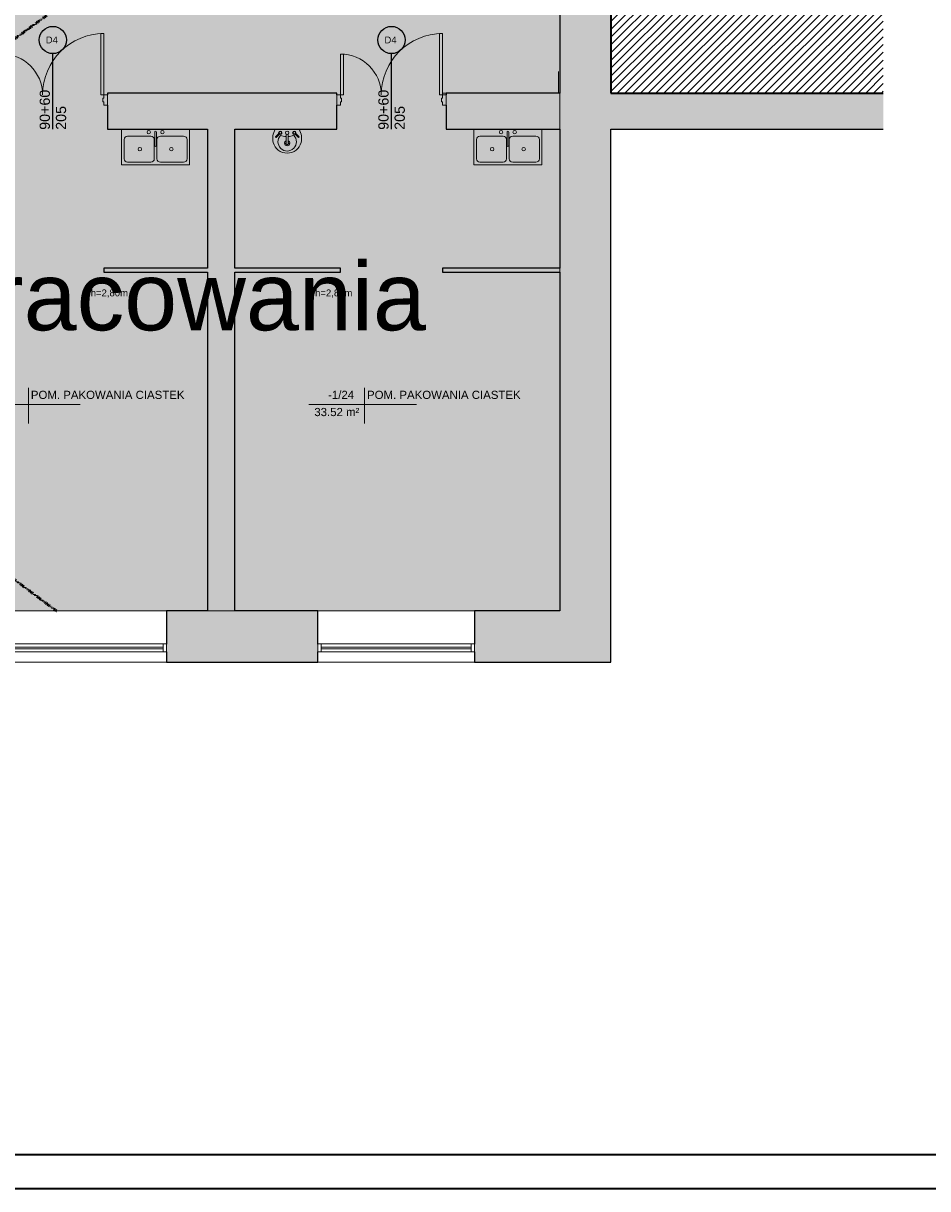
# Model space of a CAD drawing. Header units: centimetres. Extents: x 14504 to 44111, y -18976 to -7683.
# Tile 9 of 141: x 17058 to 18386, y -18976 to -17266. Entities that reach past the tile are written whole.
import ezdxf

# ---------------------------------------------------------------- set-up
doc = ezdxf.new("R2010")
doc.units = ezdxf.units.CM
doc.linetypes.add('Aligning Line 1_8_', pattern=[0.635, 0.3175, -0.3175])
for name, color, linetype, lineweight in [('_gruba', 90, 'Continuous', 35), ('A-AREA-IDEN', 4, 'Continuous', 9), ('A-DETL', 6, 'Continuous', 9), ('A-DETL-GENF', 92, 'Continuous', 9), ('A-DETL-MEDM', 33, 'Continuous', 25), ('A-DETL-THIN', 151, 'Continuous', 9), ('A-DOOR', 31, 'Continuous', 9), ('A-DOOR-FRAM', 31, 'Continuous', 18), ('A-FLOR', 192, 'Continuous', 9), ('A-FLOR-PATT', 8, 'Continuous', 35), ('A-GLAZ', 151, 'Continuous', 9), ('A-WALL', 4, 'Continuous', 9), ('A-WALL-PATT', 111, 'Continuous', 25), ('G-ANNO-TEXT', 8, 'Continuous', 9), ('I-WALL', 2, 'Continuous', 9), ('P-SANR-FIXT', 6, 'Continuous', 9)]:
    doc.layers.add(name, color=color, linetype=linetype, lineweight=lineweight)
doc.styles.add('Arial_1', font='arial.ttf', dxfattribs={"height": 12})
doc.styles.add('Arial_4', font='arial.ttf', dxfattribs={"height": 10})
doc.styles.add('Arial_5', font='arial.ttf', dxfattribs={"height": 15})
doc.styles.add('Arial_6', font='arial.ttf', dxfattribs={"height": 100})

# ---------------------------------------------------------------- blocks, each defined once
blk = doc.blocks.new('Drzwi-korytarz-niesymetryczne-wpuszczane - 1500 x 2100mm-574059-1_Poziom piwnicy')
at = {"layer": 'A-DOOR', "lineweight": 18}
for p, q in [((-70.5, -24.635), (-75, -24.635)), ((-75, -24.635), (-75, -114.635)), ((-70.5, -114.635), (-70.5, -24.635)), ((70.5, -24.635), (75, -24.635)), ((70.5, -84.635), (70.5, -24.635)), ((75, -24.635), (75, -84.635)), ((75, -84.635), (70.5, -84.635)), ((-75, -114.635), (-70.5, -114.635))]:
    blk.add_line(p, q, dxfattribs=at)
at = {"layer": 'A-DOOR'}
for centre, radius, start, end in [((-75, -24.635), 90, 270, 360), ((75, -24.635), 60, 180, 270)]:
    blk.add_arc(centre, radius, start, end, dxfattribs=at)
at = {"layer": 'A-DOOR-FRAM'}
for p, q in [((-80, -9.635), (-75, -9.635)), ((-80, -24.635), (-80, -9.635)), ((-75, -9.635), (-75, -14.55625)), ((-75, -14.55625), (-73.4125, -14.55625)), ((-73.4125, -14.55625), (-73.4125, -19.65875)), ((73.4125, -14.55625), (75, -14.55625)), ((73.4125, -19.65875), (73.4125, -14.55625)), ((75, -9.635), (80, -9.635)), ((75, -14.55625), (75, -9.635)), ((80, -9.635), (80, -24.635)), ((-75, -24.635), (-80, -24.635)), ((-75, -19.65875), (-75, -24.635)), ((-73.4125, -19.65875), (-75, -19.65875)), ((75, -19.65875), (73.4125, -19.65875)), ((75, -24.635), (75, -19.65875)), ((80, -24.635), (75, -24.635))]:
    blk.add_line(p, q, dxfattribs=at)
blk = doc.blocks.new('Aluminum_1 szybowe - Okno w piwnicy 240_140 p_95-466215-1_Poziom piwnicy')
at = {"layer": 'A-GLAZ', "lineweight": 18}
for p, q in [((-132.1, 25.2), (-137.2, 25.2)), ((-137.2, 25.2), (-137.2, 13.7)), ((-132.1, 13.7), (-132.1, 25.2)), ((87.8, 20.7), (-132.1, 20.7)), ((-132.1, 20.7), (-132.1, 18.2)), ((-132.1, 18.2), (87.8, 18.2)), ((92.8, 25.2), (87.8, 25.2)), ((87.8, 25.2), (87.8, 13.7)), ((87.8, 18.2), (87.8, 20.7)), ((92.8, 13.7), (92.8, 25.2)), ((-137.2, 13.7), (-132.1, 13.7)), ((87.8, 13.7), (92.8, 13.7))]:
    blk.add_line(p, q, dxfattribs=at)
at = {"layer": 'A-GLAZ'}
for p, q in [((-132.1, 25.2), (87.8, 25.2)), ((87.8, 13.7), (-132.1, 13.7))]:
    blk.add_line(p, q, dxfattribs=at)
blk = doc.blocks.new('Lavabo mural - 05 - 440mm x 350mm-346807-1_Poziom piwnicy')
at = {"layer": 'P-SANR-FIXT'}
for p, q in [((-17.2, -11), (-11.7, -5.6)), ((-16.1, -12.1), (-10.7, -6.7)), ((-1.5, -21.5), (-1.5, -7.1)), ((1.5, -21.5), (1.5, -7.1)), ((16.4, -12.1), (11, -6.7)), ((17.5, -11), (12, -5.6))]:
    blk.add_line(p, q, dxfattribs=at)
for centre, radius, start, end in [((5.3, -13.1), 26.4, 150.3649, 193.6351), ((-5.3, -13.1), 26.4, 346.3649, 29.6351), ((0, -18.4), 13.5, 135.4629, 45.0556), ((-10.1, -5.1), 2.5, 0, 180), ((-10.1, -5.1), 2.5, 180, 207.0533), ((-10.1, -5.1), 1.7, 360, 180), ((-10.1, -5.1), 1.7, 180, 198.0596), ((-10.1, -5.1), 1.7, 198.0596, 360), ((-10.1, -5.1), 2.5, 242.9467, 0), ((-0.2, 16), 26.7, 249.1986, 267.1093), ((0, -20.4), 3.86, 112.8828, 180), ((0, -5.1), 2.5, 0, 180), ((0, -5.1), 2.5, 180, 0), ((-0.2, 16), 26.7, 273.5606, 291.3199), ((0, -20.4), 3.86, 360, 67.1178), ((10.4, -5.1), 2.5, 360, 180), ((10.4, -5.1), 2.5, 180, 297.0533), ((10.4, -5.1), 1.7, 0, 180), ((10.4, -5.1), 1.7, 180, 0), ((10.4, -5.1), 2.5, 332.9467, 360), ((-0.6, -14.5), 20.4, 193.6351, 271.6558), ((0, -20.4), 3.86, 180, 360), ((0, -20.4), 2.35, 129.6826, 180), ((0, -20.4), 2.35, 180, 360), ((0.6, -14.5), 20.4, 268.3442, 346.3649), ((0, -20.4), 2.35, 360, 50.3185)]:
    blk.add_arc(centre, radius, start, end, dxfattribs=at)
for centre, major_axis, ratio, start_param, end_param in [((-16.6, -11.6), (-0.545, 0.545), 0.274309, 0, 3.141593), ((17, -11.6), (0.545, 0.545), 0.274309, 3.141593, 6.283185), ((0, -21.5), (-1.5, 0), 0.428525, 0, 3.141593)]:
    blk.add_ellipse(centre, major_axis=major_axis, ratio=ratio, start_param=start_param, end_param=end_param, dxfattribs=at)
blk = doc.blocks.new('Zlew kuchenny podwójny - 1000 x 535mm-V4-1_Poziom piwnicy')
at = {"layer": 'P-SANR-FIXT'}
for p, q in [((-48.4, 25.6), (-48.4, -26.5)), ((0.3, 21.3), (0.3, 1.5)), ((2.8, 21.3), (2.8, 1.5)), ((51.6, -26.5), (51.6, 25.6)), ((-44.6, 10.5), (-44.6, -17.6)), ((-5.4, 15.6), (-39.5, 15.6)), ((-0.3, 10.5), (-0.3, -17.6)), ((3.5, 10.5), (3.5, -17.6)), ((42.7, 15.6), (8.6, 15.6)), ((47.8, -17.6), (47.8, 10.5)), ((-48.4, -26.5), (51.6, -26.5)), ((-39.5, -22.7), (-5.4, -22.7)), ((8.6, -22.7), (42.7, -22.7))]:
    blk.add_line(p, q, dxfattribs=at)
for centre, radius, start, end in [((-8.4, 21.3), 2.54, 360, 180), ((-8.4, 21.3), 2.54, 180, 360), ((1.6, 21.3), 1.27, 360, 180), ((11.6, 21.3), 2.54, 360, 180), ((11.6, 21.3), 2.54, 180, 360), ((-39.5, 10.5), 5.08, 90, 180), ((-5.4, 10.5), 5.08, 360, 90), ((1.6, 1.5), 1.27, 180, 0), ((8.6, 10.5), 5.08, 90, 180), ((42.7, 10.5), 5.08, 360, 90), ((-21.5, -3.6), 2.54, 0, 180), ((-21.5, -3.6), 2.54, 180, 360), ((24.7, -3.6), 2.54, 0, 180), ((24.7, -3.6), 2.54, 180, 360), ((-39.5, -17.6), 5.08, 180, 270), ((-5.4, -17.6), 5.08, 270, 0), ((8.6, -17.6), 5.08, 180, 270), ((42.7, -17.6), 5.08, 270, 0)]:
    blk.add_arc(centre, radius, start, end, dxfattribs=at)
blk = doc.blocks.new('Etyk_pom_1_mala - Etyk_pom_1_mala-219433-1_Poziom piwnicy')
at = {"layer": 'A-AREA-IDEN'}
for p, q in [((-0.096, 0.144), (-0.096, -0.378)), ((-0.915, -0.101), (0.666, -0.101))]:
    blk.add_line(p, q, dxfattribs=at)

msp = doc.modelspace()

# ---------------------------------------------------------------- hatches: boundary and pattern name
at = {"layer": 'A-DETL-GENF', "transparency": 33554508}
h = msp.add_hatch(color=9, dxfattribs=at)
h.paths.add_polyline_path([(16347, -18128.3), (16840.6, -18128.3), (16840.6, -17631.3), (17026.7, -17631.3), (17026.7, -17625.3), (16840.6, -17625.3), (16840.6, -17613.5), (16794.6, -17613.5), (16794.6, -17725.3), (16762.2, -17725.3), (16762.2, -17781.3), (16794.6, -17781.3), (16794.6, -17939.2), (16800.8, -17939.2), (16800.8, -17941.2), (16796.1, -17941.2), (16796.1, -17947.2), (16800.8, -17947.2), (16800.8, -17949.2), (16794.6, -17949.2), (16794.6, -18110.3), (16636.6, -18110.3), (16636.6, -17947.2), (16706.1, -17947.2), (16706.1, -17941.2), (16636.6, -17941.2), (16636.6, -17934), (16630.6, -17934), (16630.6, -18036.5), (16588.6, -18036.5), (16588.6, -18110.3), (16433.6, -18110.3), (16433.6, -18036.5), (16385.6, -18036.5), (16385.6, -18110.3), (16239.6, -18110.3), (16239.6, -18095.5), (16193.6, -18095.5), (16193.6, -18128.3), (16341.6, -18128.3)])
h.paths.add_polyline_path([(17328.6, -18128.3), (17368.6, -18128.3), (17368.6, -17631.3), (17523.7, -17631.3), (17523.7, -17625.3), (17368.6, -17625.3), (17368.6, -17421.5), (17518.7, -17421.5), (17518.7, -17368.5), (17181.7, -17368.5), (17181.7, -17421.5), (17328.6, -17421.5), (17328.6, -17625.3), (17176.7, -17625.3), (17176.7, -17631.3), (17328.6, -17631.3), (17328.6, -17943.9)])
h.paths.add_polyline_path([(16239.6, -17995.5), (16239.6, -17781.3), (16385.6, -17781.3), (16385.6, -17841.5), (16433.6, -17841.5), (16433.6, -17781.3), (16588.6, -17781.3), (16588.6, -17841.5), (16628.6, -17841.5), (16628.6, -17839.4), (16630.6, -17839.4), (16630.6, -17844), (16636.6, -17844), (16636.6, -17781.3), (16662.2, -17781.3), (16662.2, -17725.3), (16239.6, -17725.3), (16239.6, -17613.5), (16193.6, -17613.5), (16193.6, -17995.5), (16236.1, -17995.5)])
h.paths.add_polyline_path([(15669.6, -17789.5), (15669.6, -17413.5), (15820.6, -17413.5), (15820.6, -17368.5), (15537.6, -17368.5), (15537.6, -17413.5), (15657.6, -17413.5), (15657.6, -17777.5), (15407.6, -17777.5), (15407.6, -17413.5), (15437.6, -17413.5), (15437.6, -17368.5), (15365.6, -17368.5), (15365.6, -17413.5), (15395.6, -17413.5), (15395.6, -17777.5), (15195.6, -17777.5), (15195.6, -17789.5), (15657.6, -17789.5)])
h.paths.add_polyline_path([(17843.4, -17631.3), (17845.6, -17631.3), (17845.6, -17625.3), (17673.7, -17625.3), (17673.7, -17631.3)])
h.paths.add_polyline_path([(16840.6, -17468.5), (16840.6, -17421.5), (17021.7, -17421.5), (17021.7, -17368.5), (16840.6, -17368.5), (16840.6, -17388.1), (16794.6, -17388.1), (16794.6, -17468.5), (16824.6, -17468.5)])
h.paths.add_polyline_path([(16193.6, -17468.5), (16239.6, -17468.5), (16239.6, -17388.1), (16193.6, -17388.1), (16193.6, -17368.5), (15920.6, -17368.5), (15920.6, -17413.5), (16193.6, -17413.5), (16193.6, -17460.5)])
h.paths.add_polyline_path([(17696.4, -17421.5), (17845.6, -17421.5), (17845.6, -17368.5), (17678.7, -17368.5), (17678.7, -17421.5)])
h.paths.add_polyline_path([(15261, -17413.5), (15265.6, -17413.5), (15265.6, -17368.5), (15195.6, -17368.5), (15195.6, -17413.5), (15242.3, -17413.5)])
h.paths.add_polyline_path([(17700.6, -17173.5), (17845.6, -17173.5), (17845.6, -17139.5), (17716.6, -17139.5), (17716.6, -16989.5), (17740.1, -16989.5), (17740.1, -16983.5), (17705.9, -16983.5), (17705.9, -16989.5), (17710.6, -16989.5), (17710.6, -17139.5), (17700.6, -17139.5), (17700.6, -17170)])
h.paths.add_polyline_path([(17610.6, -17173.5), (17610.6, -17139.5), (17368.6, -17139.5), (17368.6, -17110.5), (17318.6, -17110.5), (17318.6, -17139.5), (16840.6, -17139.5), (16840.6, -17173.5), (17606, -17173.5)])
h.paths.add_polyline_path([(16193.6, -17173.5), (16193.6, -17139.5), (16133.6, -17139.5), (16133.6, -17173.5), (16138.3, -17173.5)])
h.paths.add_polyline_path([(15953.6, -17173.5), (16033.6, -17173.5), (16033.6, -17139.5), (15971.6, -17139.5), (15971.6, -17028.5), (16002.6, -17028.5), (16002.6, -16962.5), (16029.6, -16962.5), (16029.6, -16956.5), (16002.6, -16956.5), (16002.6, -16858.5), (16007.6, -16858.5), (16007.6, -16852.5), (16002.6, -16852.5), (16002.6, -16705.5), (15996.6, -16705.5), (15996.6, -17022.5), (15951.1, -17022.5), (15951.1, -17028.5), (15965.6, -17028.5), (15965.6, -17139.5), (15953.6, -17139.5), (15953.6, -17170)])
h.paths.add_polyline_path([(15849, -17173.5), (15853.6, -17173.5), (15853.6, -17139.5), (15844.6, -17139.5), (15844.6, -17134.5), (15838.6, -17134.5), (15838.6, -17139.5), (15658.6, -17139.5), (15658.6, -17028.5), (15749.1, -17028.5), (15749.1, -17022.5), (15658.6, -17022.5), (15658.6, -16944.5), (15838.6, -16944.5), (15838.6, -17020.5), (15838.8, -17020.5), (15838.8, -17022.5), (15834.1, -17022.5), (15834.1, -17028.5), (15838.8, -17028.5), (15838.8, -17030.5), (15838.6, -17030.5), (15838.6, -17034.5), (15844.6, -17034.5), (15844.6, -17028.5), (15851.1, -17028.5), (15851.1, -17022.5), (15844.6, -17022.5), (15844.6, -16938.5), (15658.6, -16938.5), (15658.6, -16705.5), (15648.6, -16705.5), (15648.6, -16938.5), (15601.6, -16938.5), (15601.6, -16944.5), (15648.6, -16944.5), (15648.6, -17139.5), (15601.6, -17139.5), (15601.6, -17173.5), (15682, -17173.5)])
h.paths.add_polyline_path([(15365.6, -17173.5), (15501.6, -17173.5), (15501.6, -17139.5), (15438.6, -17139.5), (15438.6, -16944.5), (15501.6, -16944.5), (15501.6, -16938.5), (15438.6, -16938.5), (15438.6, -16705.5), (15420.6, -16705.5), (15420.6, -17139.5), (15365.6, -17139.5), (15365.6, -17170)])
h.paths.add_polyline_path([(15242.3, -17173.5), (15265.6, -17173.5), (15265.6, -17139.5), (15195.6, -17139.5), (15195.6, -17173.5)])
h.paths.add_polyline_path([(17365.1, -17010.5), (17368.6, -17010.5), (17368.6, -16995.5), (17478.6, -16995.5), (17478.6, -16989.5), (17368.6, -16989.5), (17368.6, -16705.5), (17318.6, -16705.5), (17318.6, -17010.5), (17361.6, -17010.5)])
h.paths.add_polyline_path([(17573.3, -16995.5), (17601.1, -16995.5), (17601.2, -16989.5), (17605.9, -16989.5), (17605.9, -16983.5), (17601.1, -16983.5), (17601.1, -16705.5), (17595.1, -16705.5), (17595.1, -16989.5), (17568.6, -16989.5), (17568.6, -16995.5)])
h.paths.add_polyline_path([(17829.8, -16989.5), (17845.6, -16989.5), (17845.6, -16983.5), (17825.1, -16983.5), (17825.1, -16989.5)])
h.paths.add_polyline_path([(16129.6, -16962.5), (16193.6, -16962.5), (16193.6, -16956.5), (16129.6, -16956.5), (16129.6, -16959)])
h.paths.add_polyline_path([(16103.6, -16858.5), (16103.6, -16705.5), (16097.6, -16705.5), (16097.6, -16852.5), (16092.6, -16852.5), (16092.6, -16858.5), (16097.6, -16858.5)])
h = msp.add_hatch(color=9, dxfattribs=at)
h.paths.add_polyline_path([(17490.6, -18128.3), (17845.6, -18128.3), (17845.6, -17631.3), (17673.7, -17631.3), (17673.7, -17625.3), (17845.6, -17625.3), (17845.6, -17421.5), (17678.7, -17421.5), (17678.7, -17368.5), (17845.6, -17368.5), (17845.6, -17173.5), (17700.6, -17173.5), (17700.6, -17139.5), (17710.6, -17139.5), (17710.6, -16989.5), (17705.9, -16989.5), (17705.9, -16983.5), (17740.1, -16983.5), (17740.1, -16989.5), (17716.6, -16989.5), (17716.6, -17139.5), (17845.6, -17139.5), (17845.6, -16989.5), (17825.1, -16989.5), (17825.1, -16983.5), (17845.6, -16983.5), (17845.6, -16705.5), (17601.1, -16705.5), (17601.2, -16983.5), (17605.9, -16983.5), (17605.9, -16989.5), (17601.1, -16989.5), (17601.1, -16995.5), (17568.6, -16995.5), (17568.6, -16989.5), (17595.1, -16989.5), (17595.1, -16705.5), (17368.6, -16705.5), (17368.6, -16989.5), (17478.6, -16989.5), (17478.6, -16995.5), (17368.6, -16995.5), (17368.6, -17010.5), (17318.6, -17010.5), (17318.6, -16705.5), (16840.6, -16705.5), (16840.6, -17139.5), (17318.6, -17139.5), (17318.6, -17110.5), (17368.6, -17110.5), (17368.6, -17139.5), (17610.6, -17139.5), (17610.6, -17173.5), (16840.6, -17173.5), (16840.6, -17368.5), (17021.7, -17368.5), (17021.7, -17421.5), (16840.6, -17421.5), (16840.6, -17468.5), (16794.6, -17468.5), (16794.6, -17388.1), (16239.6, -17388.1), (16239.6, -17468.5), (16193.6, -17468.5), (16193.6, -17413.5), (15920.6, -17413.5), (15920.6, -17368.5), (16193.6, -17368.5), (16193.6, -17173.5), (16133.6, -17173.5), (16133.6, -17139.5), (16193.6, -17139.5), (16193.6, -16962.5), (16129.6, -16962.5), (16129.6, -16956.5), (16193.6, -16956.5), (16193.6, -16705.5), (16103.6, -16705.5), (16103.6, -16858.5), (16092.6, -16858.5), (16092.6, -16852.5), (16097.6, -16852.5), (16097.6, -16705.5), (16002.6, -16705.5), (16002.6, -16852.5), (16007.6, -16852.5), (16007.6, -16858.5), (16002.6, -16858.5), (16002.6, -16956.5), (16029.6, -16956.5), (16029.6, -16962.5), (16002.6, -16962.5), (16002.6, -17028.5), (15971.6, -17028.5), (15971.6, -17139.5), (16033.6, -17139.5), (16033.6, -17173.5), (15953.6, -17173.5), (15953.6, -17139.5), (15965.6, -17139.5), (15965.6, -17028.5), (15951.1, -17028.5), (15951.1, -17022.5), (15996.6, -17022.5), (15996.6, -16705.5), (15658.6, -16705.5), (15658.6, -16938.5), (15844.6, -16938.5), (15844.6, -17022.5), (15851.1, -17022.5), (15851.1, -17028.5), (15844.6, -17028.5), (15844.6, -17034.5), (15838.6, -17034.5), (15838.6, -17030.5), (15838.8, -17030.5), (15838.8, -17028.5), (15834.1, -17028.5), (15834.1, -17022.5), (15838.8, -17022.5), (15838.8, -17020.5), (15838.6, -17020.5), (15838.6, -16944.5), (15658.6, -16944.5), (15658.6, -17022.5), (15749.1, -17022.5), (15749.1, -17028.5), (15658.6, -17028.5), (15658.6, -17139.5), (15838.6, -17139.5), (15838.6, -17134.5), (15844.6, -17134.5), (15844.6, -17139.5), (15853.6, -17139.5), (15853.6, -17173.5), (15601.6, -17173.5), (15601.6, -17139.5), (15648.6, -17139.5), (15648.6, -16944.5), (15601.6, -16944.5), (15601.6, -16938.5), (15648.6, -16938.5), (15648.6, -16705.5), (15438.6, -16705.5), (15438.6, -16938.5), (15501.6, -16938.5), (15501.6, -16944.5), (15438.6, -16944.5), (15438.6, -17139.5), (15501.6, -17139.5), (15501.6, -17173.5), (15365.6, -17173.5), (15365.6, -17139.5), (15420.6, -17139.5), (15420.6, -16705.5), (15195.6, -16705.5), (15195.6, -17139.5), (15265.6, -17139.5), (15265.6, -17173.5), (15195.6, -17173.5), (15195.6, -17368.5), (15265.6, -17368.5), (15265.6, -17413.5), (15195.6, -17413.5), (15195.6, -17777.5), (15395.6, -17777.5), (15395.6, -17413.5), (15365.6, -17413.5), (15365.6, -17368.5), (15437.6, -17368.5), (15437.6, -17413.5), (15407.6, -17413.5), (15407.6, -17777.5), (15657.6, -17777.5), (15657.6, -17413.5), (15537.6, -17413.5), (15537.6, -17368.5), (15820.6, -17368.5), (15820.6, -17413.5), (15669.6, -17413.5), (15669.6, -17789.5), (15195.6, -17789.5), (15195.6, -18128.3), (16193.6, -18128.3), (16193.6, -18095.5), (16239.6, -18095.5), (16239.6, -18110.3), (16385.6, -18110.3), (16385.6, -18036.5), (16433.6, -18036.5), (16433.6, -18110.3), (16588.6, -18110.3), (16588.6, -18036.5), (16630.6, -18036.5), (16630.6, -17934), (16636.6, -17934), (16636.6, -17941.2), (16706.1, -17941.2), (16706.1, -17947.2), (16636.6, -17947.2), (16636.6, -18110.3), (16794.6, -18110.3), (16794.6, -17949.2), (16800.8, -17949.2), (16800.8, -17947.2), (16796.1, -17947.2), (16796.1, -17941.2), (16800.8, -17941.2), (16800.8, -17939.2), (16794.6, -17939.2), (16794.6, -17781.3), (16762.2, -17781.3), (16762.2, -17725.3), (16794.6, -17725.3), (16794.6, -17613.5), (16840.6, -17613.5), (16840.6, -17625.3), (17026.7, -17625.3), (17026.7, -17631.3), (16840.6, -17631.3), (16840.6, -18128.3), (17328.6, -18128.3), (17328.6, -17631.3), (17176.7, -17631.3), (17176.7, -17625.3), (17328.6, -17625.3), (17328.6, -17421.5), (17181.7, -17421.5), (17181.7, -17368.5), (17518.7, -17368.5), (17518.7, -17421.5), (17368.6, -17421.5), (17368.6, -17625.3), (17523.7, -17625.3), (17523.7, -17631.3), (17368.6, -17631.3), (17368.6, -18128.3), (17440.9, -18128.3)])
h.paths.add_polyline_path([(16193.6, -17995.5), (16193.6, -17613.5), (16239.6, -17613.5), (16239.6, -17725.3), (16662.2, -17725.3), (16662.2, -17781.3), (16636.6, -17781.3), (16636.6, -17844), (16630.6, -17844), (16630.6, -17839.4), (16628.6, -17839.4), (16628.6, -17841.5), (16588.6, -17841.5), (16588.6, -17781.3), (16433.6, -17781.3), (16433.6, -17841.5), (16385.6, -17841.5), (16385.6, -17781.3), (16239.6, -17781.3), (16239.6, -17995.5)])
at = {"layer": 'A-FLOR-PATT', "lineweight": 9}
h = msp.add_hatch(dxfattribs=at)
h.set_pattern_fill('FP_1', color=256, style=0, pattern_type=2)
h.set_pattern_definition([(45, (0, -7787.812), (-5.7028162, 5.7028162), [])])
h.paths.add_polyline_path([(18320.4, -17368.5), (18320.4, -17173.5), (17920.6, -17173.5), (17920.6, -17368.5)])
at = {"layer": 'A-WALL-PATT', "lineweight": 9, "transparency": 33554610}
for points in [[(17920.6, -18128.3), (17920.6, -16705.5), (17845.6, -16705.5), (17845.6, -18128.3)], [(18320.4, -17421.5), (18320.4, -17368.5), (17920.6, -17368.5), (17920.6, -17421.5)]]:
    msp.add_hatch(color=256, dxfattribs=at).paths.add_polyline_path(points)
h = msp.add_hatch(color=256, dxfattribs=at)
h.paths.add_polyline_path([(17368.6, -18203.3), (17490.6, -18203.3), (17490.6, -18128.3), (17268.6, -18128.3), (17268.6, -18203.3), (17328.6, -18203.3)])
h.paths.add_polyline_path([(17920.6, -18203.3), (17920.6, -18128.3), (17720.6, -18128.3), (17720.6, -18203.3), (17845.6, -18203.3)])
h.paths.add_polyline_path([(16894.6, -18203.3), (17038.6, -18203.3), (17038.6, -18128.3), (16840.6, -18128.3), (16840.6, -18203.3)])

# ---------------------------------------------------------------- linework, layer by layer
at = {"layer": '_gruba'}
for points in [[(14503.8, -16006.1), (19603.8, -16006.1), (19603.8, -18976.1), (14503.8, -18976.1)], [(14553.8, -18926.1), (19553.8, -18926.1), (19553.8, -16056.1), (14553.8, -16056.1)]]:
    msp.add_lwpolyline(points, dxfattribs=at)
at = {"layer": 'A-DETL', "linetype": 'Aligning Line 1_8_', "lineweight": 50}
for p, q in [((15195.6, -16705.5), (17107, -18128.3)), ((17845.6, -16705.5), (15894.5, -18128.3))]:
    msp.add_line(p, q, dxfattribs=at)
at = {"layer": 'A-DETL-MEDM'}
for p, q in [((17101.7, -17421.5), (17101.7, -17310.5)), ((17598.7, -17421.5), (17598.7, -17310.5))]:
    msp.add_line(p, q, dxfattribs=at)
for centre in [(17101.7, -17290.5), (17598.7, -17290.5)]:
    msp.add_circle(centre, 20, dxfattribs=at)
at = {"layer": 'A-DETL-THIN'}
for p, q in [((17845.6, -18128.3), (17845.6, -16705.5)), ((17843.7, -17368.5), (17843.7, -17336.5)), ((17673.7, -17368.5), (17843.7, -17368.5)), ((15195.6, -18128.3), (17845.6, -18128.3))]:
    msp.add_line(p, q, dxfattribs=at)
at = {"layer": 'A-FLOR', "lineweight": 35}
for p, q in [((17920.6, -17173.5), (17920.6, -17368.5)), ((17920.6, -17368.5), (18320.4, -17368.5))]:
    msp.add_line(p, q, dxfattribs=at)
at = {"layer": 'A-WALL', "lineweight": 25}
for p, q in [((17845.6, -17173.5), (17845.6, -17368.5)), ((17845.6, -17421.5), (17845.6, -17625.3)), ((17920.6, -18203.3), (17920.6, -17421.5)), ((17328.6, -17625.3), (17176.7, -17625.3)), ((17176.7, -17625.3), (17176.7, -17631.3)), ((17523.7, -17625.3), (17368.6, -17625.3)), ((17523.7, -17631.3), (17523.7, -17625.3)), ((17845.6, -17625.3), (17673.7, -17625.3)), ((17673.7, -17625.3), (17673.7, -17631.3)), ((17176.7, -17631.3), (17328.6, -17631.3)), ((17368.6, -17631.3), (17523.7, -17631.3)), ((17673.7, -17631.3), (17845.6, -17631.3)), ((17845.6, -17631.3), (17845.6, -18128.3)), ((17328.6, -18128.3), (17268.6, -18128.3)), ((17268.6, -18128.3), (17268.6, -18176.9)), ((17490.6, -18128.3), (17368.6, -18128.3)), ((17490.6, -18176.9), (17490.6, -18128.3)), ((17845.6, -18128.3), (17720.6, -18128.3)), ((17720.6, -18128.3), (17720.6, -18176.9)), ((17268.6, -18188.3), (17268.6, -18203.3)), ((17490.6, -18203.3), (17490.6, -18188.3)), ((17720.6, -18188.3), (17720.6, -18203.3)), ((17268.6, -18203.3), (17490.6, -18203.3)), ((17720.6, -18203.3), (17920.6, -18203.3))]:
    msp.add_line(p, q, dxfattribs=at)
at = {"layer": 'A-WALL'}
for p, q in [((17038.6, -18128.3), (17268.6, -18128.3)), ((17490.6, -18128.3), (17720.6, -18128.3)), ((17268.6, -18203.3), (17038.6, -18203.3)), ((17720.6, -18203.3), (17490.6, -18203.3))]:
    msp.add_line(p, q, dxfattribs=at)
at = {"layer": 'I-WALL', "lineweight": 25}
for p, q in [((17518.7, -17368.5), (17181.7, -17368.5)), ((17181.7, -17368.5), (17181.7, -17371)), ((17518.7, -17371), (17518.7, -17368.5)), ((17845.6, -17368.5), (17678.7, -17368.5)), ((17678.7, -17368.5), (17678.7, -17371)), ((17181.7, -17386), (17181.7, -17421.5)), ((17518.7, -17421.5), (17518.7, -17386)), ((17678.7, -17386), (17678.7, -17421.5)), ((17181.7, -17421.5), (17328.6, -17421.5)), ((17328.6, -17421.5), (17328.6, -17625.3)), ((17368.6, -17625.3), (17368.6, -17421.5)), ((17368.6, -17421.5), (17518.7, -17421.5)), ((17678.7, -17421.5), (17845.6, -17421.5)), ((17920.6, -17421.5), (18320.4, -17421.5)), ((17328.6, -17631.3), (17328.6, -18128.3)), ((17368.6, -18128.3), (17368.6, -17631.3))]:
    msp.add_line(p, q, dxfattribs=at)

# ---------------------------------------------------------------- block references
at = {"layer": 'A-AREA-IDEN', "xscale": 99.99999999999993, "yscale": 99.99999999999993, "zscale": 99.99999999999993}
for p in [(17075.4, -17815.4), (17568.8, -17815.4)]:
    msp.add_blockref('Etyk_pom_1_mala - Etyk_pom_1_mala-219433-1_Poziom piwnicy', p, dxfattribs=at)
at = {"layer": 'A-DOOR', "rotation": 180}
for p in [(17101.7, -17395.7), (17598.7, -17395.7)]:
    msp.add_blockref('Drzwi-korytarz-niesymetryczne-wpuszczane - 1500 x 2100mm-574059-1_Poziom piwnicy', p, dxfattribs=at)
at = {"layer": 'A-GLAZ', "rotation": 180}
for p in [(17131.5, -18163.1), (17583.5, -18163.1)]:
    msp.add_blockref('Aluminum_1 szybowe - Okno w piwnicy 240_140 p_95-466215-1_Poziom piwnicy', p, dxfattribs=at)
at = {"layer": 'P-SANR-FIXT'}
for name, p in [('Zlew kuchenny podwójny - 1000 x 535mm-V4-1_Poziom piwnicy', (17250.9, -17447.1)), ('Lavabo mural - 05 - 440mm x 350mm-346807-1_Poziom piwnicy', (17445.6, -17421.5)), ('Zlew kuchenny podwójny - 1000 x 535mm-V4-1_Poziom piwnicy', (17767.9, -17447.1))]:
    msp.add_blockref(name, p, dxfattribs=at)

# ---------------------------------------------------------------- texts
at = {"layer": 'A-AREA-IDEN', "char_height": 12, "attachment_point": 1, "style": 'Arial_1'}
for s, insert, width in [('POM. PAKOWANIA CIASTEK', (17069.5, -17805.2), 293.418), ('-1/24', (17505.6, -17805.2), 49.705), ('POM. PAKOWANIA CIASTEK', (17562.8, -17805.2), 293.418), ('33.52 m²', (17485.4, -17830.4), 85.781)]:
    msp.add_mtext(s, dxfattribs=dict(at, insert=insert, width=width))
at = {"layer": 'G-ANNO-TEXT', "attachment_point": 1}
for s, insert, char_height, width, style in [('D4', (17091.3, -17285.4), 10, 21.646, 'Arial_4'), ('D4', (17588.3, -17285.4), 10, 21.646, 'Arial_4'), ('Obszar poza zakresem opracowania', (15382.1, -17616.5), 100, 2744.176, 'Arial_6'), ('h=2,80m', (17157.3, -17656.6), 10, 64.937, 'Arial_4'), ('h=2,80m', (17486.6, -17656.6), 10, 64.937, 'Arial_4')]:
    msp.add_mtext(s, dxfattribs=dict(at, insert=insert, char_height=char_height, width=width, style=style))
at = {"layer": 'G-ANNO-TEXT', "char_height": 15, "attachment_point": 1, "rotation": 90, "style": 'Arial_5'}
for s, insert, width in [('90+60', (17082.4, -17422.3), 72.954), ('90+60', (17579.4, -17422.3), 72.954), ('205', (17106.2, -17422.3), 43.291), ('205', (17603.2, -17422.3), 43.291)]:
    msp.add_mtext(s, dxfattribs=dict(at, insert=insert, width=width))

doc.saveas('drawing.dxf')
